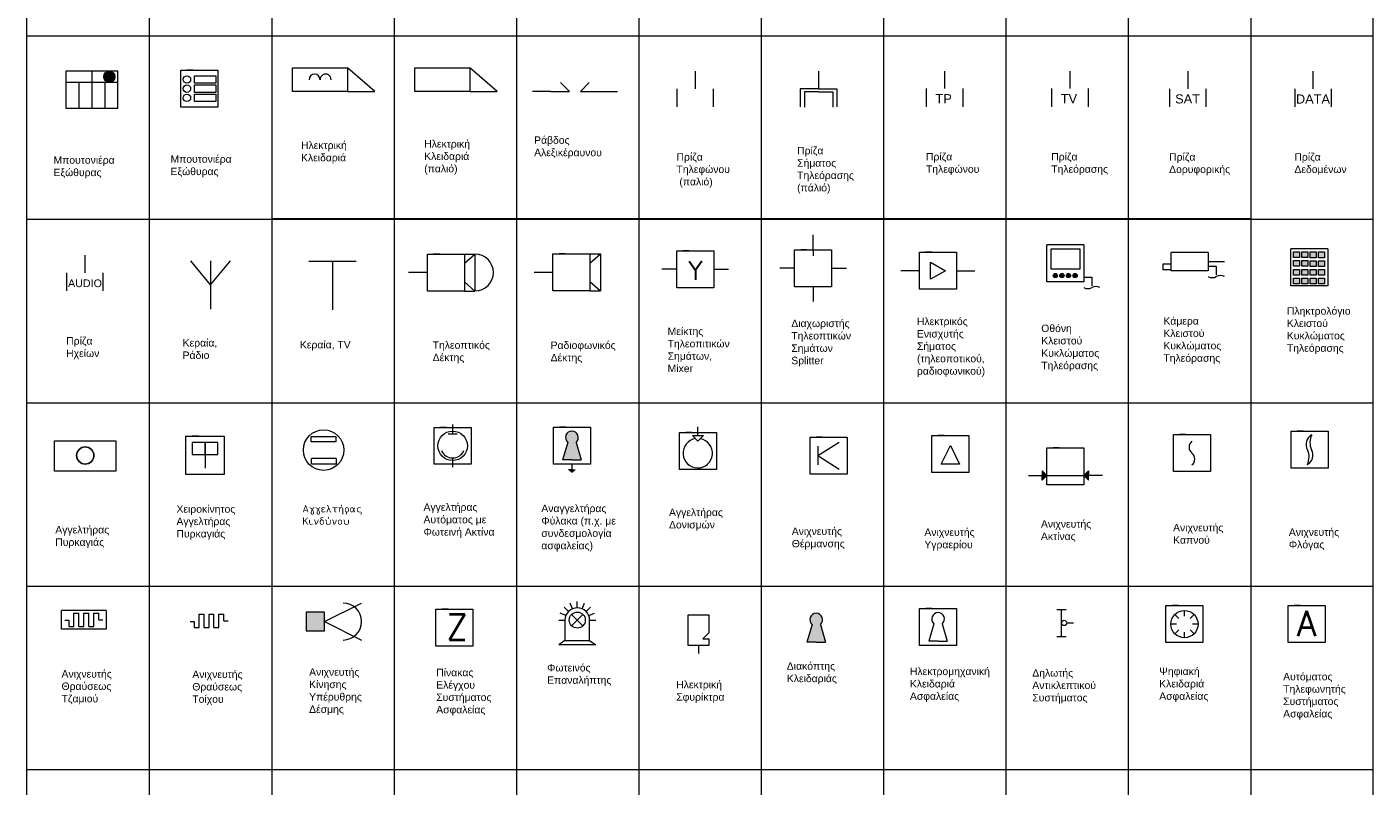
# Model space of a CAD drawing. Header units: millimetres. Extents: x -220908 to 2556, y 1427 to 330958.
# Tile 4 of 7: x -220908 to -216027, y 322244 to 324999. Entities that reach past the tile are written whole.
import ezdxf

# ---------------------------------------------------------------- set-up
doc = ezdxf.new("R2010")
doc.units = ezdxf.units.MM
doc.layers.add('συμβολα', color=254, linetype='Continuous', lineweight=15)
doc.styles.get("Standard").update_dxf_attribs({"font": 'arial.ttf'})
doc.styles.add('TXT', font='romans.shx')

msp = doc.modelspace()

# ---------------------------------------------------------------- hatches: boundary and pattern name
at = {"layer": 'συμβολα'}
for points in [[(-220589.5, 324817.8, 1), (-220629.9, 324817.8, 1)], [(-217171.1, 324096.5, 1), (-217186.5, 324096.5, 1)], [(-217147.3, 324096.5, 1), (-217162.7, 324096.5, 1)], [(-217123.4, 324096.5, 1), (-217138.9, 324096.5, 1)], [(-217099.6, 324096.5, 1), (-217115.1, 324096.5, 1)], [(-217226.4, 323370.6), (-217209.6, 323370.6), (-217226.4, 323387.4)], [(-217226.4, 323353.8), (-217209.6, 323370.6), (-217226.4, 323370.6)], [(-217058.7, 323387.4), (-217075.4, 323370.6), (-217058.7, 323370.6)], [(-217058.7, 323353.8), (-217075.4, 323370.6), (-217058.7, 323370.6)], [(-219896.1, 322874.6), (-219896.1, 322807.5), (-219829, 322807.5), (-219829, 322874.6)], [(-218030.8, 322830.4, 2.665754), (-218061.2, 322830.4), (-218079.5, 322766.7), (-218046, 322766.7), (-218012.4, 322766.7)]]:
    msp.add_hatch(color=256, dxfattribs=at).paths.add_polyline_path(points)
h = msp.add_hatch(color=256, dxfattribs=at)
h.paths.add_polyline_path([(-216293.5, 324182.3), (-216315.1, 324182.3), (-216315.1, 324161.6), (-216293.5, 324161.6)])
h.paths.add_polyline_path([(-216263.1, 324182.3), (-216284.8, 324182.3), (-216284.8, 324161.6), (-216263.1, 324161.6)])
h.paths.add_polyline_path([(-216254.4, 324161.3), (-216232.8, 324161.3), (-216232.8, 324181.9), (-216254.4, 324181.9)])
h.paths.add_polyline_path([(-216202.4, 324181.9), (-216224.1, 324181.9), (-216224.1, 324161.3), (-216202.4, 324161.3)])
h.paths.add_polyline_path([(-216202.8, 324150.3), (-216224.5, 324150.3), (-216224.5, 324129.6), (-216202.8, 324129.6)])
h.paths.add_polyline_path([(-216233.2, 324129.6), (-216233.2, 324150.3), (-216254.8, 324150.3), (-216254.8, 324129.6)])
h.paths.add_polyline_path([(-216263.5, 324129.9), (-216263.5, 324150.6), (-216285.2, 324150.6), (-216285.2, 324129.9)])
h.paths.add_polyline_path([(-216293.9, 324129.9), (-216293.9, 324150.6), (-216315.5, 324150.6), (-216315.5, 324129.9)])
h.paths.add_polyline_path([(-216293.5, 324119), (-216315.1, 324119), (-216315.1, 324098.3), (-216293.5, 324098.3)])
h.paths.add_polyline_path([(-216263.1, 324098.3), (-216263.1, 324119), (-216284.8, 324119), (-216284.8, 324098.3)])
h.paths.add_polyline_path([(-216232.8, 324118.7), (-216254.4, 324118.7), (-216254.4, 324098), (-216232.8, 324098)])
h.paths.add_polyline_path([(-216224.1, 324098), (-216202.4, 324098), (-216202.4, 324118.7), (-216224.1, 324118.7)])
h.paths.add_polyline_path([(-216224.5, 324066.4), (-216202.8, 324066.4), (-216202.8, 324087), (-216224.5, 324087)])
h.paths.add_polyline_path([(-216233.2, 324066.4), (-216233.2, 324087), (-216254.8, 324087), (-216254.8, 324066.4)])
h.paths.add_polyline_path([(-216285.2, 324066.7), (-216263.5, 324066.7), (-216263.5, 324087.4), (-216285.2, 324087.4)])
h.paths.add_polyline_path([(-216315.5, 324066.7), (-216293.9, 324066.7), (-216293.9, 324087.4), (-216315.5, 324087.4)])
at = {"layer": 'συμβολα', "ltscale": 0.3}
h = msp.add_hatch(color=256, dxfattribs=at)
h.dxf.hatch_style = 1
edge = h.paths.add_edge_path()
edge.add_arc((-218932, 323508.7), 23.1, 311.125, 588.875)
edge.add_line((-218947.2, 323491.3), (-218965.6, 323427.6))
edge.add_line((-218965.6, 323427.6), (-218932, 323427.6))
edge.add_line((-218932, 323427.6), (-218898.5, 323427.6))
edge.add_line((-218898.5, 323427.6), (-218916.9, 323491.3))

# ---------------------------------------------------------------- linework, layer by layer
for p, q in [((-220908.3, 318975.4), (-220908.3, 330957.8)), ((-219321.9, 324174.4), (-219283.5, 324174.4)), ((-219321.9, 324140.8), (-219283.5, 324174.2)), ((-219283.5, 324174.4), (-219283.5, 324040.2)), ((-218866.9, 324175.2), (-218828.5, 324175.2)), ((-218866.9, 324141.7), (-218828.5, 324175.1)), ((-218828.5, 324175.2), (-218828.5, 324041)), ((-219321.9, 324073.7), (-219283.5, 324040.3)), ((-218866.9, 324074.6), (-218828.5, 324041.2)), ((-219321.9, 324040.2), (-219283.5, 324040.2)), ((-218866.9, 324041), (-218828.5, 324041)), ((-219380.7, 323522.6), (-219348.2, 323522.6)), ((-219364.5, 323555.8), (-219364.5, 323522.6)), ((-218474.7, 323515.7), (-218474.7, 323548.1)), ((-219877, 323512.1), (-219788, 323512.1)), ((-219788, 323492.8), (-219877, 323492.8)), ((-219786.7, 323432.5), (-219875.7, 323432.5)), ((-219364.5, 323434.6), (-219364.5, 323401.5)), ((-219875.7, 323413.1), (-219786.7, 323413.1))]:
    msp.add_line(p, q, dxfattribs=at)
at = {"layer": 'συμβολα', "ltscale": 2}
for p, q in [((-216026.6, 318975.4), (-216026.6, 330957.8)), ((-220464.5, 325632.3), (-220464.5, 322303.8)), ((-220020.7, 325632.3), (-220020.7, 322303.8)), ((-219576.9, 325632.3), (-219576.9, 318975.4)), ((-219133.1, 325632.3), (-219133.1, 318975.4)), ((-218689.3, 325632.3), (-218689.3, 318975.4)), ((-218245.5, 325632.3), (-218245.5, 318975.4)), ((-217801.7, 325632.3), (-217801.7, 318975.4)), ((-217357.9, 325632.3), (-217357.9, 322303.8)), ((-216914.2, 325632.3), (-216914.2, 322303.8)), ((-216470.4, 325632.3), (-216470.4, 322303.8)), ((-220908.3, 324966.6), (-216026.6, 324966.6)), ((-217357.9, 324966.6), (-217357.9, 318975.4)), ((-216914.2, 324966.6), (-216914.2, 318975.4)), ((-216470.4, 324966.6), (-216470.4, 318975.4)), ((-220908.3, 324300.9), (-216026.6, 324300.9)), ((-220019.7, 324302.9), (-219575.9, 324302.9)), ((-219575.9, 324302.9), (-219132.1, 324302.9)), ((-219132.1, 324302.9), (-218688.3, 324302.9)), ((-218688.3, 324302.9), (-218244.5, 324302.9)), ((-218688.3, 324302.9), (-218244.5, 324302.9)), ((-218244.5, 324302.9), (-217800.7, 324302.9)), ((-217800.7, 324302.9), (-217356.9, 324302.9)), ((-217356.9, 324302.9), (-216913.1, 324302.9)), ((-216913.1, 324302.9), (-216469.3, 324302.9)), ((-220908.3, 323635.2), (-216026.6, 323635.2)), ((-220908.3, 322969.5), (-216026.6, 322969.5)), ((-220908.3, 322303.8), (-220464.5, 322303.8)), ((-220464.5, 322303.8), (-220020.7, 322303.8)), ((-220464.5, 322303.8), (-220464.5, 318975.4)), ((-220020.7, 322303.8), (-219576.9, 322303.8)), ((-220020.7, 322303.8), (-220020.7, 318975.4)), ((-219576.9, 322303.8), (-219133.1, 322303.8)), ((-219133.1, 322303.8), (-218689.3, 322303.8)), ((-218689.3, 322303.8), (-218245.5, 322303.8)), ((-218245.5, 322303.8), (-217801.7, 322303.8)), ((-217801.7, 322303.8), (-217357.9, 322303.8)), ((-217357.9, 322303.8), (-216914.2, 322303.8)), ((-216914.2, 322303.8), (-216470.4, 322303.8)), ((-216470.4, 322303.8), (-216026.6, 322303.8))]:
    msp.add_line(p, q, dxfattribs=at)
at = {"layer": 'συμβολα'}
for p, q in [((-220767.7, 324838), (-220767.7, 324703.3)), ((-220579, 324838), (-220767.7, 324838)), ((-220673.4, 324838), (-220673.4, 324703.3)), ((-220579, 324703.3), (-220579, 324838)), ((-220350.4, 324841.6), (-220216.2, 324841.6)), ((-220350.4, 324707.4), (-220350.4, 324841.6)), ((-220305.7, 324841.6), (-220328, 324841.6)), ((-220260.9, 324841.6), (-220238.6, 324841.6)), ((-220216.2, 324841.6), (-220216.2, 324707.4)), ((-219646.1, 324763.8), (-219745.7, 324850.4)), ((-219202.7, 324763.8), (-219302.4, 324850.4)), ((-218485.4, 324837.7), (-218485.4, 324774.2)), ((-218037.8, 324837.7), (-218037.8, 324774.2)), ((-217580.8, 324838.4), (-217580.8, 324774.9)), ((-217126.5, 324838.4), (-217126.5, 324774.9)), ((-216698.9, 324837.7), (-216698.9, 324774.2)), ((-216244.7, 324837.7), (-216244.7, 324774.2)), ((-220767.7, 324797.6), (-220673.4, 324797.6)), ((-220720.5, 324797.6), (-220720.5, 324703.3)), ((-220673.4, 324797.6), (-220579, 324797.6)), ((-220626.2, 324797.6), (-220626.2, 324703.3)), ((-220350.4, 324774.5), (-220350.4, 324808.1)), ((-218941.2, 324764.7), (-218972.9, 324796.3)), ((-218900.8, 324764.7), (-218869.1, 324796.3)), ((-220350.4, 324774.5), (-220350.4, 324774.5)), ((-219745.7, 324763.8), (-219646.1, 324763.8)), ((-219302.4, 324763.8), (-219202.7, 324763.8)), ((-219008.3, 324764.7), (-219075.4, 324764.7)), ((-219008.3, 324764.7), (-218963.6, 324764.7)), ((-218963.6, 324764.7), (-218941.2, 324764.7)), ((-218900.8, 324764.7), (-218766.6, 324764.7)), ((-218551.7, 324774.2), (-218551.7, 324708)), ((-218419.2, 324774.2), (-218419.2, 324741.1)), ((-218419.2, 324741.1), (-218419.2, 324708)), ((-218037.8, 324774.2), (-218104, 324774.2)), ((-218104, 324774.2), (-218104, 324708)), ((-218037.7, 324762.9), (-218089, 324762.9)), ((-218089, 324762.9), (-218089, 324707.6)), ((-218037.8, 324774.2), (-217971.5, 324774.2)), ((-218037.7, 324762.9), (-217986.3, 324762.9)), ((-217986.3, 324762.9), (-217986.3, 324707.9)), ((-217971.5, 324774.2), (-217971.5, 324741.1)), ((-217971.5, 324741.1), (-217971.5, 324708)), ((-217647, 324774.9), (-217647, 324708.6)), ((-217514.5, 324774.9), (-217514.5, 324741.8)), ((-217514.5, 324741.8), (-217514.5, 324708.6)), ((-217192.8, 324774.9), (-217192.8, 324708.6)), ((-217060.3, 324774.9), (-217060.3, 324741.8)), ((-217060.3, 324741.8), (-217060.3, 324708.6)), ((-216765.2, 324774.2), (-216765.2, 324708)), ((-216632.7, 324774.2), (-216632.7, 324741.1)), ((-216632.7, 324741.1), (-216632.7, 324708)), ((-216310.9, 324774.2), (-216310.9, 324708)), ((-216178.4, 324774.2), (-216178.4, 324741.1)), ((-216178.4, 324741.1), (-216178.4, 324708)), ((-220767.7, 324703.3), (-220579, 324703.3)), ((-220216.2, 324707.4), (-220350.4, 324707.4)), ((-218057.2, 324190.2), (-218057.2, 324243.9)), ((-217075.5, 324207.7), (-217209.7, 324207.7)), ((-217209.7, 324207.7), (-217209.7, 324207.7)), ((-217209.7, 324140.6), (-217209.7, 324207.7)), ((-217075.5, 324207.7), (-217075.5, 324140.6)), ((-220698.8, 324170.3), (-220698.8, 324106.8)), ((-220242.1, 324062.2), (-220313.7, 324150.2)), ((-220242.1, 324150.2), (-220242.1, 323974.3)), ((-220242.1, 324062.2), (-220170.5, 324150.2)), ((-219714.2, 324147.9), (-219886, 324147.9)), ((-219800.1, 324147.9), (-219800.1, 323972)), ((-219456.1, 324174.4), (-219321.9, 324174.4)), ((-219456.1, 324040.2), (-219456.1, 324174.4)), ((-219411.4, 324174.4), (-219433.8, 324174.4)), ((-219366.7, 324174.4), (-219344.3, 324174.4)), ((-219321.9, 324174.4), (-219321.9, 324040.2)), ((-219001.1, 324175.2), (-218866.9, 324175.2)), ((-219001.1, 324041), (-219001.1, 324175.2)), ((-218956.4, 324175.2), (-218978.7, 324175.2)), ((-218911.6, 324175.2), (-218889.3, 324175.2)), ((-218866.9, 324175.2), (-218866.9, 324041)), ((-218551.6, 324186.2), (-218417.4, 324186.2)), ((-218551.6, 324052), (-218551.6, 324186.2)), ((-218551.6, 324119.1), (-218551.6, 324152.6)), ((-218506.9, 324186.2), (-218529.2, 324186.2)), ((-218462.1, 324186.2), (-218439.8, 324186.2)), ((-218417.4, 324186.2), (-218417.4, 324052)), ((-218124.3, 324190.2), (-217990.1, 324190.2)), ((-218124.3, 324056), (-218124.3, 324190.2)), ((-218124.3, 324123.1), (-218124.3, 324156.7)), ((-218079.6, 324190.2), (-218101.9, 324190.2)), ((-218057.2, 324190.2), (-218057.2, 324167.9)), ((-218034.8, 324190.2), (-218012.5, 324190.2)), ((-217990.1, 324190.2), (-217990.1, 324056)), ((-217671.8, 324181.2), (-217537.6, 324181.2)), ((-217671.8, 324047), (-217671.8, 324181.2)), ((-217671.8, 324114.1), (-217671.8, 324147.7)), ((-217627.1, 324181.2), (-217649.4, 324181.2)), ((-217582.3, 324181.2), (-217560, 324181.2)), ((-217537.6, 324181.2), (-217537.6, 324047)), ((-216758.6, 324113.5), (-216758.6, 324180.6)), ((-216758.6, 324180.6), (-216758.6, 324180.6)), ((-216624.4, 324180.6), (-216758.6, 324180.6)), ((-216624.4, 324180.6), (-216624.4, 324113.5)), ((-216191.2, 324193.2), (-216325.4, 324193.2)), ((-216325.4, 324193.2), (-216325.4, 324193.2)), ((-216325.4, 324126.1), (-216325.4, 324193.2)), ((-216191.2, 324193.2), (-216191.2, 324126.1)), ((-220765, 324106.8), (-220765, 324040.5)), ((-220632.5, 324106.8), (-220632.5, 324073.6)), ((-219456.1, 324107.3), (-219524, 324107.3)), ((-219456.1, 324107.3), (-219456.1, 324140.8)), ((-219456.1, 324107.3), (-219456.1, 324107.3)), ((-219001.1, 324108.1), (-219068.9, 324108.1)), ((-219001.1, 324108.1), (-219001.1, 324141.7)), ((-219001.1, 324108.1), (-219001.1, 324108.1)), ((-218551.6, 324119.1), (-218605.3, 324119.1)), ((-218551.6, 324119.1), (-218551.6, 324119.1)), ((-218417.4, 324119.1), (-218363.7, 324119.1)), ((-218124.3, 324123.1), (-218178, 324123.1)), ((-218124.3, 324123.1), (-218124.3, 324123.1)), ((-217990.1, 324123.1), (-217936.4, 324123.1)), ((-217671.8, 324114.1), (-217739.7, 324114.1)), ((-217671.8, 324114.1), (-217671.8, 324114.1)), ((-217631.3, 324114.1), (-217631.3, 324145.5)), ((-217631.3, 324145.5), (-217577.1, 324114.1)), ((-217577.1, 324114.1), (-217631.3, 324082.8)), ((-217631.3, 324082.8), (-217631.3, 324114.1)), ((-217537.6, 324114.1), (-217470.5, 324114.1)), ((-217209.7, 324073.5), (-217209.7, 324140.6)), ((-217209.7, 324140.6), (-217209.7, 324140.6)), ((-217075.5, 324140.6), (-217075.5, 324073.5)), ((-216624.4, 324113.5), (-216758.6, 324113.5)), ((-216624.4, 324147.1), (-216565.9, 324147.1)), ((-216624.4, 324130.4), (-216595.1, 324130.4)), ((-216595.1, 324130.4), (-216595.1, 324098.9)), ((-216325.4, 324059), (-216325.4, 324126.1)), ((-216325.4, 324126.1), (-216325.4, 324126.1)), ((-216191.2, 324126.1), (-216191.2, 324059)), ((-220632.5, 324073.6), (-220632.5, 324040.5)), ((-218417.4, 324052), (-218551.6, 324052)), ((-217990.1, 324056), (-218124.3, 324056)), ((-218057.2, 324056), (-218057.2, 324002.4)), ((-217075.5, 324073.5), (-217209.7, 324073.5)), ((-217075.5, 324090.4), (-217046.3, 324090.4)), ((-217046.3, 324090.4), (-217046.3, 324058.9)), ((-216191.2, 324059), (-216325.4, 324059)), ((-219321.9, 324040.2), (-219456.1, 324040.2)), ((-218866.9, 324041), (-219001.1, 324041)), ((-217537.6, 324047), (-217671.8, 324047)), ((-220331.7, 323513.2), (-220193.4, 323513.2)), ((-220331.7, 323374.9), (-220331.7, 323513.2)), ((-220285.6, 323513.2), (-220308.6, 323513.2)), ((-220239.5, 323513.2), (-220216.4, 323513.2)), ((-220193.4, 323513.2), (-220193.4, 323374.9)), ((-219431.6, 323545.7), (-219297.4, 323545.7)), ((-219431.6, 323411.5), (-219431.6, 323545.7)), ((-219386.8, 323545.7), (-219409.2, 323545.7)), ((-219342.1, 323545.7), (-219319.7, 323545.7)), ((-219297.4, 323545.7), (-219297.4, 323411.5)), ((-218999.1, 323546.1), (-218864.9, 323546.1)), ((-218999.1, 323411.9), (-218999.1, 323546.1)), ((-218999.1, 323479), (-218999.1, 323512.6)), ((-218954.4, 323546.1), (-218976.8, 323546.1)), ((-218909.7, 323546.1), (-218887.3, 323546.1)), ((-218864.9, 323546.1), (-218864.9, 323411.9)), ((-218541.3, 323526.8), (-218407.1, 323526.8)), ((-218541.3, 323392.6), (-218541.3, 323526.8)), ((-218496.6, 323526.8), (-218519, 323526.8)), ((-218474.7, 323495.6), (-218494.8, 323515.7)), ((-218494.8, 323515.7), (-218454.6, 323515.7)), ((-218474.7, 323495.6), (-218454.6, 323515.7)), ((-218451.9, 323526.8), (-218429.5, 323526.8)), ((-218407.1, 323526.8), (-218407.1, 323392.6)), ((-217626.5, 323515.6), (-217492.3, 323515.6)), ((-217626.5, 323381.4), (-217626.5, 323515.6)), ((-217581.8, 323515.6), (-217604.1, 323515.6)), ((-217537, 323515.6), (-217514.7, 323515.6)), ((-217492.3, 323515.6), (-217492.3, 323381.4)), ((-216750.6, 323519.2), (-216616.4, 323519.2)), ((-216750.6, 323385), (-216750.6, 323519.2)), ((-216705.9, 323519.2), (-216728.2, 323519.2)), ((-216661.1, 323519.2), (-216638.8, 323519.2)), ((-216616.4, 323519.2), (-216616.4, 323385)), ((-216324.1, 323531.7), (-216189.9, 323531.7)), ((-216324.1, 323397.5), (-216324.1, 323531.7)), ((-216279.4, 323531.7), (-216301.7, 323531.7)), ((-216234.6, 323531.7), (-216212.3, 323531.7)), ((-216189.9, 323531.7), (-216189.9, 323397.5)), ((-220331.7, 323444), (-220331.7, 323478.6)), ((-220262.5, 323490.1), (-220262.5, 323397.9)), ((-219431.6, 323478.6), (-219431.6, 323512.2)), ((-219431.6, 323478.6), (-219431.6, 323478.6)), ((-218999.1, 323479), (-218999.1, 323479)), ((-218947.2, 323491.3), (-218965.6, 323427.6)), ((-218916.9, 323491.3), (-218898.5, 323427.6)), ((-218541.3, 323459.7), (-218541.3, 323493.3)), ((-218068.5, 323510.5), (-217934.3, 323510.5)), ((-218068.5, 323376.3), (-218068.5, 323510.5)), ((-218068.5, 323443.4), (-218068.5, 323477)), ((-218023.8, 323510.5), (-218046.1, 323510.5)), ((-218040, 323443.4), (-217962.8, 323492.4)), ((-218040, 323477), (-218040, 323409.9)), ((-217979, 323510.5), (-217956.6, 323510.5)), ((-217934.3, 323510.5), (-217934.3, 323376.3)), ((-217626.5, 323448.5), (-217626.5, 323482)), ((-217592.9, 323412.6), (-217559.4, 323479.7)), ((-217559.4, 323479.7), (-217525.8, 323412.6)), ((-217209.6, 323471.3), (-217075.4, 323471.3)), ((-217209.6, 323337.1), (-217209.6, 323471.3)), ((-217164.9, 323471.3), (-217187.3, 323471.3)), ((-217120.2, 323471.3), (-217097.8, 323471.3)), ((-217075.4, 323471.3), (-217075.4, 323337.1)), ((-216750.6, 323452.1), (-216750.6, 323485.6)), ((-216324.1, 323464.6), (-216324.1, 323498.2)), ((-216324.1, 323464.6), (-216324.1, 323464.6)), ((-220331.7, 323444), (-220331.7, 323444)), ((-219905.7, 323463.2), (-219905.7, 323463.2)), ((-218932, 323427.6), (-218965.6, 323427.6)), ((-218932, 323427.6), (-218898.5, 323427.6)), ((-218541.3, 323459.7), (-218541.3, 323459.7)), ((-218068.5, 323443.4), (-218068.5, 323443.4)), ((-218040, 323443.4), (-217962.8, 323394.4)), ((-217626.5, 323448.5), (-217626.5, 323448.5)), ((-217209.6, 323404.2), (-217209.6, 323437.7)), ((-216750.6, 323452.1), (-216750.6, 323452.1)), ((-220193.4, 323374.9), (-220331.7, 323374.9)), ((-219297.4, 323411.5), (-219431.6, 323411.5)), ((-218864.9, 323411.9), (-218999.1, 323411.9)), ((-218932, 323391.9), (-218944.2, 323391.9)), ((-218932, 323387.8), (-218940.2, 323387.8)), ((-218932, 323383.8), (-218936.1, 323383.8)), ((-218932, 323411.9), (-218932, 323391.9)), ((-218932, 323391.9), (-218923.9, 323391.9)), ((-218932, 323387.8), (-218923.9, 323387.8)), ((-218932, 323383.8), (-218928, 323383.8)), ((-218923.9, 323391.9), (-218919.8, 323391.9)), ((-218407.1, 323392.6), (-218541.3, 323392.6)), ((-217934.3, 323376.3), (-218068.5, 323376.3)), ((-217492.3, 323381.4), (-217626.5, 323381.4)), ((-217525.8, 323412.6), (-217592.9, 323412.6)), ((-217276.7, 323370.6), (-217209.6, 323370.6)), ((-217209.6, 323370.6), (-217226.4, 323387.4)), ((-217226.4, 323387.4), (-217226.4, 323370.6)), ((-217226.4, 323353.8), (-217226.4, 323370.6)), ((-217209.6, 323370.6), (-217226.4, 323353.8)), ((-217209.6, 323404.2), (-217209.6, 323404.2)), ((-217209.6, 323370.6), (-217075.4, 323370.6)), ((-217075.4, 323370.6), (-217058.7, 323387.4)), ((-217008.3, 323370.6), (-217075.4, 323370.6)), ((-217075.4, 323370.6), (-217058.7, 323353.8)), ((-217058.7, 323387.4), (-217058.7, 323370.6)), ((-217058.7, 323353.8), (-217058.7, 323370.6)), ((-216616.4, 323385), (-216750.6, 323385)), ((-216189.9, 323397.5), (-216324.1, 323397.5)), ((-217075.4, 323337.1), (-217209.6, 323337.1)), ((-220782.8, 322814), (-220782.8, 322881.1)), ((-220620.7, 322881.1), (-220782.8, 322881.1)), ((-220620.7, 322881.1), (-220620.7, 322814)), ((-219829, 322841.1), (-219694.8, 322908.2)), ((-219425.2, 322885.7), (-219291, 322885.7)), ((-219425.2, 322751.5), (-219425.2, 322885.7)), ((-219380.5, 322885.7), (-219402.9, 322885.7)), ((-219335.8, 322885.7), (-219313.4, 322885.7)), ((-219291, 322885.7), (-219291, 322751.5)), ((-218944, 322877.9), (-218959.8, 322893.7)), ((-218929.5, 322887.6), (-218938, 322908.3)), ((-218912.4, 322891), (-218912.4, 322913.4)), ((-218895.3, 322887.6), (-218886.7, 322908.3)), ((-218880.8, 322877.9), (-218864.9, 322893.7)), ((-217671.2, 322887.9), (-217537, 322887.9)), ((-217671.2, 322753.7), (-217671.2, 322887.9)), ((-217626.5, 322887.9), (-217648.8, 322887.9)), ((-217581.7, 322887.9), (-217559.4, 322887.9)), ((-217537, 322887.9), (-217537, 322753.7)), ((-217173.3, 322884.8), (-217156.7, 322884.8)), ((-217156.7, 322787.2), (-217156.7, 322884.8)), ((-217156.7, 322884.8), (-217140, 322884.8)), ((-216777.7, 322898.9), (-216643.5, 322898.9)), ((-216777.7, 322764.7), (-216777.7, 322898.9)), ((-216733, 322898.9), (-216755.4, 322898.9)), ((-216710.6, 322860.6), (-216710.6, 322881.1)), ((-216688.3, 322898.9), (-216665.9, 322898.9)), ((-216643.5, 322898.9), (-216643.5, 322764.7)), ((-216334.7, 322899), (-216200.5, 322899)), ((-216334.7, 322764.8), (-216334.7, 322899)), ((-216290, 322899), (-216312.3, 322899)), ((-216245.2, 322899), (-216222.9, 322899)), ((-216200.5, 322899), (-216200.5, 322764.8)), ((-220771.2, 322845.7), (-220756.5, 322845.7)), ((-220756.5, 322845.7), (-220756.5, 322823)), ((-220738.4, 322823), (-220738.4, 322871.8)), ((-220738.4, 322871.8), (-220720.4, 322871.8)), ((-220720.4, 322823), (-220720.4, 322871.8)), ((-220702.3, 322871.8), (-220684.2, 322871.8)), ((-220702.3, 322823), (-220702.3, 322871.8)), ((-220684.2, 322823), (-220684.2, 322871.8)), ((-220666.2, 322823), (-220666.2, 322871.8)), ((-220666.2, 322871.8), (-220648.1, 322871.8)), ((-220648.1, 322847.4), (-220648.1, 322871.8)), ((-220648.1, 322847.4), (-220633.3, 322847.4)), ((-220316.9, 322841.7), (-220302.2, 322841.7)), ((-220302.2, 322841.7), (-220302.2, 322819)), ((-220284.1, 322819), (-220284.1, 322867.8)), ((-220284.1, 322867.8), (-220266, 322867.8)), ((-220266, 322819), (-220266, 322867.8)), ((-220248, 322867.8), (-220229.9, 322867.8)), ((-220248, 322819), (-220248, 322867.8)), ((-220229.9, 322819), (-220229.9, 322867.8)), ((-220211.8, 322819), (-220211.8, 322867.8)), ((-220211.8, 322867.8), (-220193.8, 322867.8)), ((-220193.8, 322843.4), (-220193.8, 322867.8)), ((-220193.8, 322843.4), (-220179, 322843.4)), ((-219829, 322841.1), (-219829, 322841.1)), ((-219829, 322841.1), (-219694.8, 322774)), ((-219425.2, 322818.6), (-219425.2, 322852.2)), ((-218979.4, 322846.3), (-218957.1, 322846.3)), ((-218953.7, 322863.4), (-218974.3, 322872)), ((-218957.1, 322846.3), (-218957.1, 322772)), ((-218932.9, 322866.9), (-218891.8, 322825.8)), ((-218891.8, 322866.9), (-218932.9, 322825.8)), ((-218871.1, 322863.4), (-218850.4, 322872)), ((-218867.7, 322772), (-218867.7, 322846.3)), ((-218867.7, 322846.3), (-218845.3, 322846.3)), ((-218509.8, 322865.4), (-218435.7, 322865.4)), ((-218509.8, 322754.3), (-218509.8, 322865.4)), ((-218435.7, 322865.4), (-218435.7, 322800.2)), ((-218061.2, 322830.4), (-218079.5, 322766.7)), ((-218030.8, 322830.4), (-218012.4, 322766.7)), ((-217671.2, 322820.8), (-217671.2, 322854.3)), ((-217619.3, 322833.1), (-217637.6, 322769.4)), ((-217588.9, 322833.1), (-217570.5, 322769.4)), ((-217137.4, 322836), (-217112.9, 322836)), ((-216777.7, 322831.8), (-216777.7, 322865.4)), ((-216777.7, 322831.8), (-216777.7, 322831.8)), ((-216739.4, 322831.8), (-216759.9, 322831.8)), ((-216731, 322852.2), (-216745.5, 322866.7)), ((-216675.8, 322866.7), (-216690.3, 322852.2)), ((-216661.4, 322831.8), (-216681.9, 322831.8)), ((-216334.7, 322831.9), (-216334.7, 322865.4)), ((-216334.7, 322831.9), (-216334.7, 322831.9)), ((-220620.7, 322814), (-220782.8, 322814)), ((-220756.5, 322823), (-220738.4, 322823)), ((-220720.4, 322823), (-220702.3, 322823)), ((-220684.2, 322823), (-220666.2, 322823)), ((-220302.2, 322819), (-220284.1, 322819)), ((-220266, 322819), (-220248, 322819)), ((-220229.9, 322819), (-220211.8, 322819)), ((-219425.2, 322818.6), (-219425.2, 322818.6)), ((-218435.7, 322800.2), (-218457, 322778.9)), ((-217671.2, 322820.8), (-217671.2, 322820.8)), ((-217173.3, 322787.2), (-217156.7, 322787.2)), ((-217156.7, 322787.2), (-217140, 322787.2)), ((-216731, 322811.5), (-216745.5, 322797)), ((-216710.6, 322782.5), (-216710.6, 322803.1)), ((-216675.8, 322797), (-216690.3, 322811.5)), ((-219291, 322751.5), (-219425.2, 322751.5)), ((-218957.1, 322772), (-218979.5, 322756.5)), ((-218845.3, 322756.5), (-218979.5, 322756.5)), ((-218957.1, 322772), (-218867.7, 322772)), ((-218867.7, 322772), (-218845.3, 322756.5)), ((-218435.7, 322754.3), (-218509.8, 322754.3)), ((-218472.7, 322754.3), (-218472.7, 322724.7)), ((-218457, 322778.9), (-218435.7, 322778.9)), ((-218435.7, 322778.9), (-218435.7, 322754.4)), ((-218046, 322766.7), (-218079.5, 322766.7)), ((-218046, 322766.7), (-218012.4, 322766.7)), ((-217537, 322753.7), (-217671.2, 322753.7)), ((-217604.1, 322769.4), (-217637.6, 322769.4)), ((-217604.1, 322769.4), (-217570.5, 322769.4)), ((-216643.5, 322764.7), (-216777.7, 322764.7)), ((-216200.5, 322764.8), (-216334.7, 322764.8))]:
    msp.add_line(p, q, dxfattribs=at)
at = {"layer": 'συμβολα', "ltscale": 0.1}
for p, q in [((-219877, 323492.8), (-219877, 323512.1)), ((-219788, 323512.1), (-219788, 323492.8)), ((-219875.7, 323413.1), (-219875.7, 323432.5)), ((-219786.7, 323432.5), (-219786.7, 323413.1))]:
    msp.add_line(p, q, dxfattribs=at)
at = {"layer": 'συμβολα'}
for points in [[(-219945.1, 324850.4), (-219745.7, 324850.4), (-219745.7, 324763.8), (-219945.1, 324763.8)], [(-219501.7, 324850.4), (-219302.4, 324850.4), (-219302.4, 324763.8), (-219501.7, 324763.8)], [(-220300.4, 324821.5), (-220222.9, 324821.5), (-220222.9, 324794.6), (-220300.4, 324794.6)], [(-220300.4, 324787.9), (-220222.9, 324787.9), (-220222.9, 324761.1), (-220300.4, 324761.1)], [(-220300.4, 324754.4), (-220222.9, 324754.4), (-220222.9, 324727.5), (-220300.4, 324727.5)], [(-217193.5, 324193.4), (-217090.4, 324193.4), (-217090.4, 324119.8), (-217193.5, 324119.8)], [(-216315.5, 324150.6), (-216293.9, 324150.6), (-216293.9, 324129.9), (-216315.5, 324129.9)], [(-216315.1, 324182.3), (-216293.5, 324182.3), (-216293.5, 324161.6), (-216315.1, 324161.6)], [(-216285.2, 324150.6), (-216263.5, 324150.6), (-216263.5, 324129.9), (-216285.2, 324129.9)], [(-216284.8, 324182.3), (-216263.1, 324182.3), (-216263.1, 324161.6), (-216284.8, 324161.6)], [(-216254.8, 324150.3), (-216233.2, 324150.3), (-216233.2, 324129.6), (-216254.8, 324129.6)], [(-216254.4, 324181.9), (-216232.8, 324181.9), (-216232.8, 324161.3), (-216254.4, 324161.3)], [(-216224.5, 324150.3), (-216202.8, 324150.3), (-216202.8, 324129.6), (-216224.5, 324129.6)], [(-216224.1, 324181.9), (-216202.4, 324181.9), (-216202.4, 324161.3), (-216224.1, 324161.3)], [(-216758.6, 324138.1), (-216788.9, 324138.1), (-216788.9, 324118.7), (-216758.6, 324118.7)], [(-216315.1, 324119), (-216293.5, 324119), (-216293.5, 324098.3), (-216315.1, 324098.3)], [(-216284.8, 324119), (-216263.1, 324119), (-216263.1, 324098.3), (-216284.8, 324098.3)], [(-216254.4, 324118.7), (-216232.8, 324118.7), (-216232.8, 324098), (-216254.4, 324098)], [(-216224.1, 324118.7), (-216202.4, 324118.7), (-216202.4, 324098), (-216224.1, 324098)], [(-216315.5, 324087.4), (-216293.9, 324087.4), (-216293.9, 324066.7), (-216315.5, 324066.7)], [(-216285.2, 324087.4), (-216263.5, 324087.4), (-216263.5, 324066.7), (-216285.2, 324066.7)], [(-216254.8, 324087), (-216233.2, 324087), (-216233.2, 324066.4), (-216254.8, 324066.4)], [(-216224.5, 324087), (-216202.8, 324087), (-216202.8, 324066.4), (-216224.5, 324066.4)], [(-220807.9, 323497.2), (-220585.7, 323497.2), (-220585.7, 323387.1), (-220807.9, 323387.1)], [(-220262.5, 323490.1), (-220309.4, 323490.1), (-220309.4, 323446.9), (-220262.5, 323446.9)], [(-220215.7, 323490.1), (-220262.5, 323490.1), (-220262.5, 323446.9), (-220215.7, 323446.9)], [(-219829, 322874.6), (-219896.1, 322874.6), (-219896.1, 322807.5), (-219829, 322807.5)]]:
    msp.add_lwpolyline(points, close=True, dxfattribs=at)
msp.add_lwpolyline([(-220665.5, 323443.5, 1), (-220728.1, 323443.5, 1)], format="xyb", close=True, dxfattribs=at)
for centre, radius in [((-220609.7, 324817.8), 20.2), ((-220328, 324808.1), 13.4), ((-220328, 324774.5), 13.4), ((-220328, 324741), 13.4), ((-217178.8, 324096.5), 7.71), ((-217155, 324096.5), 7.71), ((-217131.2, 324096.5), 7.71), ((-217107.3, 324096.5), 7.71), ((-219832.3, 323463.2), 73.5), ((-219364.5, 323478.6), 53.5), ((-220696.8, 323443.5), 31.3), ((-216710.6, 322831.8), 49.3), ((-218912.4, 322846.3), 29.1), ((-217147, 322836), 9.62)]:
    msp.add_circle(centre, radius, dxfattribs=at)
for centre, radius, start, end in [((-219865.3, 324807.1), 19.9, 0, 180), ((-219825.1, 324807.3), 19.9, 359.324, 180.676), ((-217060.9, 324078.4), 29.5, 240.248, 299.752), ((-217031.7, 324027.3), 29.5, 60.248, 119.752), ((-216609.7, 324118.4), 29.5, 240.248, 299.752), ((-216580.5, 324067.3), 29.5, 60.248, 119.752), ((-218932, 323508.7), 23.1, 311.125, 228.875), ((-216231.1, 323484.4), 38.5, 117.7029, 210.9127), ((-216192.2, 323490.7), 63.3, 153.8581, 204.3016), ((-218475.5, 323451.9), 53.5, 98.87, 79.5143), ((-216666.7, 323473.5), 27.3, 128.1049, 231.8951), ((-216321.8, 323438.6), 63.3, 333.8581, 24.3016), ((-216282.9, 323444.8), 38.5, 297.7029, 30.9127), ((-219364.5, 323478.6), 44, 204.1377, 335.8623), ((-216700.3, 323430.6), 27.3, 308.1049, 51.8951), ((-219761.9, 322841.1), 67.1, 270, 90), ((-218912.4, 322846.3), 44.7, 0, 180), ((-218046, 322847.8), 23.1, 311.125, 228.875), ((-217604.1, 322850.4), 23.1, 311.125, 228.875)]:
    msp.add_arc(centre, radius, start, end, dxfattribs=at)
at = {"layer": 'συμβολα', "ltscale": 0.3}
msp.add_arc((-219283.5, 324107.3), 66.9, 270, 90, dxfattribs=at)

# ---------------------------------------------------------------- texts
at = {"layer": 'συμβολα'}
for s, height, p in [('TP', 33.13, (-217613.3, 324721.5)), ('TV', 33.13, (-217159, 324721.5)), ('SAT', 33.13, (-216744.2, 324720.9)), ('DATA', 33.13, (-216306.3, 324720.4)), ('AUDIO', 27.83, (-220759.3, 324054.5))]:
    msp.add_text(s, height=height, dxfattribs=at).set_placement(p)
at = {"layer": 'συμβολα', "attachment_point": 1}
for s, insert, char_height, width in [('Ηλεκτρική\\PΚλειδαριά', (-219914.2, 324582.8), 26.94, 168.485), ('{\\fArial|b0|i0|c161|p34;Ηλεκτρική\\PΚλειδαριά\\fArial|b0|i0|c0|p34; (\\fArial|b0|i0|c161|p34;παλιό)}', (-219467.5, 324587.8), 26.943, 168.485), ('{\\fArial|b0|i0|c161|p34;Ράβδος Αλεξικέραυνου}', (-219068.9, 324601.3), 26.943, 158.527), ('{\\fArial|b0|i0|c161|p34;Μπουτονιέρα\\PΕξώθυρας}', (-220387.6, 324532.7), 26.943, 423.943), ('{\\fArial|b0|i0|c161|p34;Πρίζα\\PΤηλεφώνου\\fArial|b0|i0|c0|p34; \\fArial|b0|i0|c161|p34; (παλιό)}', (-218552.6, 324540.4), 26.943, 199.824), ('{\\fArial|b0|i0|c161|p34;Πρίζα\\PΣήματος\\PΤηλεόρασης\\fArial|b0|i0|c0|p34; (\\fArial|b0|i0|c161|p34;πάλιό)}', (-218115.2, 324563.3), 26.943, 214.895), ('{\\fArial|b0|i0|c161|p34;Πρίζα\\PΤηλεφώνου\\fArial|b0|i0|c0|p34; }', (-217648, 324541.1), 26.943, 199.824), ('{\\fArial|b0|i0|c161|p34;Πρίζα\\PΤηλεόρασης}', (-217193.7, 324541.1), 26.943, 199.824), ('{\\fArial|b0|i0|c161|p34;Πρίζα\\PΔορυφορικής}', (-216766.1, 324540.4), 26.943, 199.824), ('{\\fArial|b0|i0|c161|p34;Πρίζα\\PΔεδομένων}', (-216311.8, 324540.4), 26.943, 199.824), ('{\\fArial|b0|i0|c161|p34;Μπουτονιέρα\\PΕξώθυρας}', (-220811.9, 324529), 26.943, 228.442), ('{\\fArial|b0|i0|c161|p34;Πληκτρολόγιο Κλειστού Κυκλώματος Τηλεόρασης}', (-216339.1, 323981.6), 26.943, 200.615), ('{\\fArial|b0|i0|c161|p34;Μείκτης Τηλεοπιτικών Σημάτων, \\fArial|b0|i0|c0|p34;Mixer}', (-218584.8, 323907.6), 26.943, 214.895), ('Διαχωριστής Τηλεοπτικών Σημάτων Splitter', (-218136.3, 323936.3), 26.943, 158.527), ('Ηλεκτρικός Ενισχυτής Σήματος (τηλεοποτικού, ραδιοφωνικού)', (-217680.7, 323943.5), 26.943, 158.527), ('{\\fArial|b0|i0|c161|p34;Οθόνη Κλειστού Κυκλώματος Τηλεόρασης}', (-217229.9, 323918.4), 26.943, 158.527), ('{\\fArial|b0|i0|c161|p34;Κάμερα Κλειστού Κυκλώματος Τηλεόρασης}', (-216786.9, 323945.3), 26.943, 247.72), ('{\\fArial|b0|i0|c161|p34;Πρίζα\\PΗχείων}', (-220766, 323872.9), 26.943, 199.824), ('Κεραία, Ράδιο', (-220343.6, 323865.8), 26.943, 158.527), ('{\\fArial|b0|i0|c161|p34;Κεραία, \\fArial|b0|i0|c0|p34;TV}', (-219918.3, 323859.1), 26.943, 286.063), ('{\\fArial|b0|i0|c161|p34;Τηλεοπτικός Δέκτης}', (-219436.9, 323857.7), 26.943, 199.824), ('Ραδιοφωνικός Δέκτης', (-219009.2, 323857.1), 26.943, 199.824), ('{\\fISOCPEUR|b0|i0|c161|p34;Αγγελτήρας Κινδύνου}', (-219909.7, 323263.9), 26.943, 202.273), ('{\\fArial|b0|i0|c161|p34;Αγγελτήρας Αυτόματος με Φωτεινή Ακτίνα}', (-219470, 323269.6), 26.943, 264.643), ('{\\fArial|b0|i0|c161|p34;Αναγγελτήρας Φύλακα (π.χ. με συνδεσμολογία ασφαλείας)}', (-219042.8, 323265), 26.943, 270.992), ('{\\fArial|b0|i0|c161|p34;Χειροκίνητος Αγγελτήρας Πυρκαγιάς}', (-220366, 323262.9), 26.943, 247.72), ('{\\fArial|b0|i0|c161|p34;Αγγελτήρας Δονισμών}', (-218579.8, 323250.7), 26.943, 264.643), ('{\\fArial|b0|i0|c161|p34;Αγγελτήρας Πυρκαγιάς}', (-220805.4, 323187.6), 26.943, 169.16), ('{\\fArial|b0|i0|c161|p34;Ανιχνευτής Θέρμανσης}', (-218134.6, 323182.2), 26.943, 286.063), ('{\\fArial|b0|i0|c161|p34;Ανιχνευτής Υγραερίου}', (-217653.7, 323178.7), 26.943, 286.063), ('{\\fArial|b0|i0|c161|p34;Ανιχνευτής Ακτίνας}', (-217231, 323208.8), 26.943, 158.527), ('{\\fArial|b0|i0|c161|p34;Ανιχνευτής Καπνού}', (-216751.8, 323195.4), 26.943, 199.824), ('{\\fArial|b0|i0|c161|p34;Ανιχνευτής Φλόγας}', (-216331.9, 323178.9), 26.943, 214.895), ('{\\fArial|b0|i0|c161|p34;Φωτεινός Επαναλήπτης}', (-219021.7, 322687), 26.943, 264.643), ('{\\fArial|b0|i0|c161|p34;Διακόπτης Κλειδαριάς}', (-218152.5, 322693), 26.943, 281.529), ('{\\fArial|b0|i0|c161|p34;Ανιχνευτής Θραύσεως Τζαμιού}', (-220782.7, 322664.7), 26.943, 169.662), ('{\\fArial|b0|i0|c161|p34;Ανιχνευτής Θραύσεως Τοίχου}', (-220308.5, 322662.9), 26.943, 118.852), ('{\\fArial|b0|i0|c161|p34;Ανιχνευτής Κίνησης Υπέρυθρης Δέσμης}', (-219884.9, 322671.3), 26.943, 175.876), ('{\\fArial|b0|i0|c161|p34;Πίνακας Ελέγχου Συστήματος Ασφαλείας}', (-219424, 322669.6), 26.943, 175.876), ('{\\fArial|b0|i0|c161|p34;Ηλεκτρομηχανική Κλειδαριά Ασφαλείας}', (-217706.1, 322673.7), 26.943, 270.992), ('{\\fArial|b0|i0|c161|p34;Δηλωτής Αντικλεπτικού Συστήματος}', (-217262.4, 322668.2), 26.943, 291.718), ('{\\fArial|b0|i0|c161|p34;Ψηφιακή Κλειδαριά Ασφαλείας}', (-216802.2, 322673.8), 26.943, 238.611), ('{\\fArial|b0|i0|c161|p34;Αυτόματος Τηλεφωνητής Συστήματος Ασφαλείας}', (-216352.6, 322654.7), 26.943, 210.186), ('{\\fArial|b0|i0|c161|p34;Ηλεκτρική Σφυρίκτρα}', (-218553.6, 322625.9), 26.943, 286.063)]:
    msp.add_mtext(s, dxfattribs=dict(at, insert=insert, char_height=char_height, width=width))
at = {"layer": 'συμβολα', "attachment_point": 1, "style": 'TXT'}
for s, insert, char_height, width in [('Y', (-218509.2, 324148.2), 67.1, 53.236), ('A', (-216303.9, 322880.4), 92.2, 671.017), ('Z', (-219388, 322867.5), 92.2, 671.017)]:
    msp.add_mtext(s, dxfattribs=dict(at, insert=insert, char_height=char_height, width=width))

doc.saveas('drawing.dxf')
